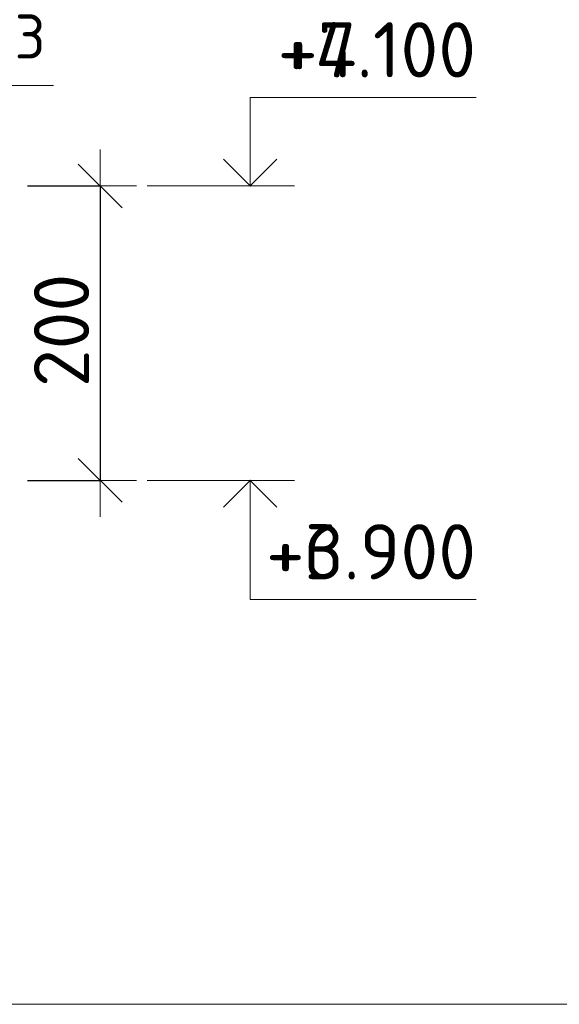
# Model space of a CAD drawing. Header units: metres. Extents: x -38 to 97, y -15 to 21.
# Tile 104 of 132: x 77.29 to 77.657, y 2.872 to 3.541. Entities that reach past the tile are written whole.
import ezdxf

# ---------------------------------------------------------------- set-up
doc = ezdxf.new("R2010")
doc.units = ezdxf.units.M
doc.header["$PDMODE"] = 65
doc.layers.add('XR$3$Размерная линия_ общее', color=7, linetype='Continuous', lineweight=13)
doc.layers.add('XR$5$Размерная линия_ общее', color=7, linetype='Continuous', lineweight=13)
doc.styles.add('ISOCPEUR', font='txt')
doc.dimstyles.new('DIMSTYLE_27', dxfattribs={"dimtxt": 0.0375, "dimasz": 0.0495, "dimexe": 0, "dimexo": 0, "dimgap": 0.01875, "dimtad": 2, "dimdec": 0, "dimlfac": 1000, "dimrnd": 1, "dimzin": 12, "dimdsep": 46, "dimtxsty": 'ISOCPEUR', "dimblk1": 'ALL_ML_STRICH', "dimblk2": 'ALL_ML_STRICH', "dimsah": 1, "dimcen": 0, "dimclrd": 7, "dimclre": 256, "dimclrt": 7, "dimadec": 0, "dimazin": 0, "dimtfac": 1, "dimtdec": 0, "dimtix": 1, "dimtmove": 2, "dimatfit": 3, "dimfxl": 0, "dimtzin": 0, "dimlwd": 0, "dimlwe": -3, "dimarcsym": 0})
doc.dimstyles.new('DIMSTYLE_36', dxfattribs={"dimtxt": 0.0375, "dimasz": 0.0495, "dimexe": 0, "dimexo": 0, "dimgap": 0.01875, "dimtad": 2, "dimdec": 0, "dimlfac": 1000, "dimrnd": 1, "dimzin": 12, "dimdsep": 46, "dimtxsty": 'ISOCPEUR', "dimblk1": 'ALL_ML_STRICH', "dimblk2": 'ALL_ML_STRICH', "dimsah": 1, "dimcen": 0, "dimclrd": 7, "dimclre": 256, "dimclrt": 7, "dimadec": 0, "dimazin": 0, "dimtfac": 1, "dimtdec": 0, "dimtix": 1, "dimtmove": 2, "dimatfit": 3, "dimfxl": 0, "dimtzin": 0, "dimlwd": 0, "dimlwe": -3, "dimarcsym": 0})

# ---------------------------------------------------------------- blocks, each defined once
blk = doc.blocks.new('СЛОЖНЫЙ_ОБЪЕКТ_28')
at = {"color": 7, "linetype": 'Continuous', "lineweight": 13, "transparency": 33554687}
blk.add_line((77.47674, 3.22759), (77.37674, 3.22759), dxfattribs=at)
at = {"color": 7, "linetype": 'Continuous', "lineweight": 35, "transparency": 33554687}
blk.add_lwpolyline([(77.42858, 3.20943), (77.44674, 3.22759), (77.4649, 3.20943)], dxfattribs=at)
at = {"color": 7, "linetype": 'Continuous', "lineweight": 13, "transparency": 33554687}
blk.add_lwpolyline([(77.44674, 3.22759), (77.44674, 3.14659), (77.60024, 3.14659)], dxfattribs=at)
blk = doc.blocks.new('СЛОЖНЫЙ_ОБЪЕКТ_29')
at = {"color": 7, "linetype": 'Continuous', "lineweight": 13, "transparency": 33554687}
blk.add_line((77.47674, 3.42759), (77.37674, 3.42759), dxfattribs=at)
blk.add_lwpolyline([(77.44674, 3.42759), (77.44674, 3.48759), (77.60024, 3.48759)], dxfattribs=at)
at = {"color": 7, "linetype": 'Continuous', "lineweight": 35, "transparency": 33554687}
blk.add_lwpolyline([(77.42858, 3.44575), (77.44674, 3.42759), (77.4649, 3.44575)], dxfattribs=at)
blk = doc.blocks.new('ALL_ML_STRICH')
at = {"color": 0, "linetype": 'ByBlock', "lineweight": -2}
for p, q in [((0, -0.5), (0, 0.5)), ((-0.3, -0.3), (0.3, 0.3)), ((-1, 0), (0.5, 0))]:
    blk.add_line(p, q, dxfattribs=at)
blk = doc.blocks.new('*D179')
at = {"layer": 'DEFPOINTS', "color": 7, "linetype": 'Continuous', "lineweight": 13, "transparency": 33554687}
for p in [(77.27536, 3.42759), (77.34478, 3.42759), (77.27536, 3.22759)]:
    blk.add_point(p, dxfattribs=at)
at = {"layer": 'XR$3$Размерная линия_ общее', "color": 253, "linetype": 'Continuous', "lineweight": -2, "true_color": 0xa0a0a0, "transparency": 33554687}
for p, q in [((77.29536, 3.42759), (77.34478, 3.42759)), ((77.29536, 3.22759), (77.34478, 3.22759))]:
    blk.add_line(p, q, dxfattribs=at)
at = {"layer": 'XR$3$Размерная линия_ общее', "color": 7, "linetype": 'Continuous', "lineweight": -2, "transparency": 33554687}
blk.add_line((77.34478, 3.42759), (77.34478, 3.22759), dxfattribs=at)
at = {"layer": 'XR$3$Размерная линия_ общее', "color": 7, "linetype": 'Continuous', "lineweight": 13, "transparency": 33554687, "xscale": 0.04950000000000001, "yscale": 0.04950000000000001, "zscale": 0.04950000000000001}
for p, rotation in [((77.34478, 3.42759), 90), ((77.34478, 3.22759), 270)]:
    blk.add_blockref('ALL_ML_STRICH', p, dxfattribs=dict(at, rotation=rotation))
at = {"layer": 'XR$3$Размерная линия_ общее', "color": 7, "linetype": 'Continuous', "lineweight": 13, "transparency": 33554687, "insert": (77.31853, 3.32946), "char_height": 0.0375, "width": 0.1125, "attachment_point": 5, "rotation": 90, "style": 'ISOCPEUR'}
blk.add_mtext('\\A1;{200}', dxfattribs=at)
blk = doc.blocks.new('СЛОЖНЫЙ_ОБЪЕКТ_67')
at = {"color": 7, "linetype": 'Continuous', "lineweight": 13, "transparency": 33554687}
blk.add_line((77.47674, 3.22759), (77.37674, 3.22759), dxfattribs=at)
at = {"color": 7, "linetype": 'Continuous', "lineweight": 35, "transparency": 33554687}
blk.add_lwpolyline([(77.42858, 3.20943), (77.44674, 3.22759), (77.4649, 3.20943)], dxfattribs=at)
at = {"color": 7, "linetype": 'Continuous', "lineweight": 13, "transparency": 33554687}
blk.add_lwpolyline([(77.44674, 3.22759), (77.44674, 3.14659), (77.60024, 3.14659)], dxfattribs=at)
blk = doc.blocks.new('СЛОЖНЫЙ_ОБЪЕКТ_68')
at = {"color": 7, "linetype": 'Continuous', "lineweight": 13, "transparency": 33554687}
blk.add_line((77.47674, 3.42759), (77.37674, 3.42759), dxfattribs=at)
blk.add_lwpolyline([(77.44674, 3.42759), (77.44674, 3.48759), (77.60024, 3.48759)], dxfattribs=at)
at = {"color": 7, "linetype": 'Continuous', "lineweight": 35, "transparency": 33554687}
blk.add_lwpolyline([(77.42858, 3.44575), (77.44674, 3.42759), (77.4649, 3.44575)], dxfattribs=at)
blk = doc.blocks.new('*D759')
at = {"layer": 'DEFPOINTS', "color": 7, "linetype": 'Continuous', "lineweight": 13, "transparency": 33554687}
for p in [(77.27536, 3.42759), (77.34478, 3.42759), (77.27536, 3.22759)]:
    blk.add_point(p, dxfattribs=at)
at = {"layer": 'XR$5$Размерная линия_ общее', "color": 253, "linetype": 'Continuous', "lineweight": -2, "true_color": 0xa0a0a0, "transparency": 33554687}
for p, q in [((77.29536, 3.42759), (77.34478, 3.42759)), ((77.29536, 3.22759), (77.34478, 3.22759))]:
    blk.add_line(p, q, dxfattribs=at)
at = {"layer": 'XR$5$Размерная линия_ общее', "color": 7, "linetype": 'Continuous', "lineweight": -2, "transparency": 33554687}
blk.add_line((77.34478, 3.42759), (77.34478, 3.22759), dxfattribs=at)
at = {"layer": 'XR$5$Размерная линия_ общее', "color": 7, "linetype": 'Continuous', "lineweight": 13, "transparency": 33554687, "xscale": 0.04950000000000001, "yscale": 0.04950000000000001, "zscale": 0.04950000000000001}
for p, rotation in [((77.34478, 3.42759), 90), ((77.34478, 3.22759), 270)]:
    blk.add_blockref('ALL_ML_STRICH', p, dxfattribs=dict(at, rotation=rotation))
at = {"layer": 'XR$5$Размерная линия_ общее', "color": 7, "linetype": 'Continuous', "lineweight": 13, "transparency": 33554687, "insert": (77.31853, 3.32946), "char_height": 0.0375, "width": 0.1125, "attachment_point": 5, "rotation": 90, "style": 'ISOCPEUR'}
blk.add_mtext('\\A1;{200}', dxfattribs=at)

msp = doc.modelspace()

# ---------------------------------------------------------------- linework, layer by layer
at = {"color": 7, "linetype": 'Continuous', "lineweight": 13, "transparency": 33554687}
msp.add_line((86.41979, 2.87171), (67.91979, 2.87171), dxfattribs=at)
msp.add_lwpolyline([(77.31312, 3.49586), (77.04591, 3.49586), (76.9923, 3.38111)], dxfattribs=at)
msp.add_lwpolyline([(77.31312, 3.49586), (77.04591, 3.49586), (76.9923, 3.38111)], dxfattribs=at)

# ---------------------------------------------------------------- block references
at = {"color": 7, "linetype": 'Continuous', "lineweight": 35, "transparency": 33554687}
for name in ['СЛОЖНЫЙ_ОБЪЕКТ_29', 'СЛОЖНЫЙ_ОБЪЕКТ_68', 'СЛОЖНЫЙ_ОБЪЕКТ_28', 'СЛОЖНЫЙ_ОБЪЕКТ_67']:
    msp.add_blockref(name, (0, 0), dxfattribs=at)

# ---------------------------------------------------------------- texts
at = {"color": 7, "linetype": 'Continuous', "lineweight": 13, "transparency": 33554687, "style": 'ISOCPEUR'}
for s, insert, char_height, width, attachment_point in [('\\A1;{\\fISOCPEUR|i0|b0;\\H0.030000;\\W1.000000;\\C7;Каркас Кр-3}\\P', (77.19454, 3.52499), 0.03, 0.2516296, 5), ('\\A1;{\\fISOCPEUR|i0|b0;\\H0.030000;\\W1.000000;\\C7;Каркас Кр-3}\\P', (77.19454, 3.52499), 0.03, 0.2516296, 5), ('\\A1;{\\fISOCPEUR|i0|b0;\\H0.037500;\\W1.000000;\\C7;+4.100}\\P', (77.60024, 3.50134), 0.0375, 0.1556707, 9), ('\\A1;{\\fISOCPEUR|i0|b0;\\H0.037500;\\W1.000000;\\C7;+7.100}\\P', (77.60024, 3.50134), 0.0375, 0.151875, 9), ('\\A1;{\\fISOCPEUR|i0|b0;\\H0.037500;\\W1.000000;\\C7;+3.900}\\P', (77.60024, 3.16034), 0.0375, 0.1603125, 9), ('\\A1;{\\fISOCPEUR|i0|b0;\\H0.037500;\\W1.000000;\\C7;+6.900}\\P', (77.60024, 3.16034), 0.0375, 0.1603125, 9)]:
    msp.add_mtext(s, dxfattribs=dict(at, insert=insert, char_height=char_height, width=width, attachment_point=attachment_point))

# ---------------------------------------------------------------- dimensions: what is measured, and where the dimension line sits
at = {"layer": 'XR$3$Размерная линия_ общее', "color": 7, "linetype": 'Continuous', "lineweight": 13, "transparency": 33554687}
dim = msp.add_linear_dim(base=(77.34478, 3.22759), p1=(77.29536, 3.42759), p2=(77.29536, 3.22759), angle=270, dimstyle='DIMSTYLE_27', override={"dimpost": '<>', "dimclrd": 7, "dimclre": 253, "dimclrt": 7, "dimlwd": 0, "dimlwe": 65533}, dxfattribs=at)
dim.commit()
dim.dimension.update_dxf_attribs({"geometry": '*D179', "text_midpoint": (77.31853, 3.32946), "dimtype": 160})
at = {"layer": 'XR$5$Размерная линия_ общее', "color": 7, "linetype": 'Continuous', "lineweight": 13, "transparency": 33554687}
dim = msp.add_linear_dim(base=(77.34478, 3.22759), p1=(77.29536, 3.42759), p2=(77.29536, 3.22759), angle=270, dimstyle='DIMSTYLE_36', override={"dimpost": '<>', "dimclrd": 7, "dimclre": 253, "dimclrt": 7, "dimlwd": 0, "dimlwe": 65533}, dxfattribs=at)
dim.commit()
dim.dimension.update_dxf_attribs({"geometry": '*D759', "text_midpoint": (77.31853, 3.32946), "dimtype": 160})

doc.saveas('drawing.dxf')
